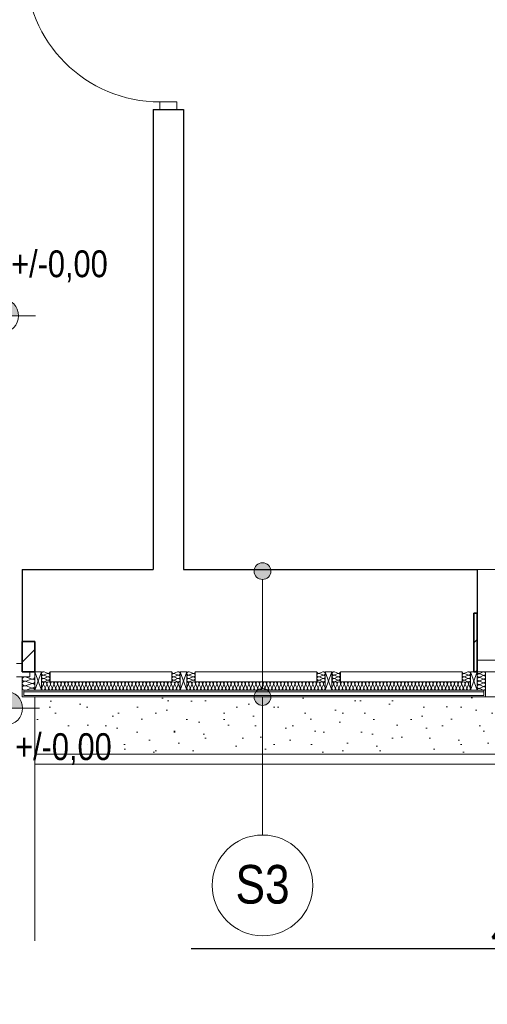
# Model space of a CAD drawing. Extents: x -543332 to -323966, y -9028 to 137422.
# Tile 20 of 250: x -480404 to -477618, y 30876 to 36743. Entities that reach past the tile are written whole.
import ezdxf
from ezdxf import colors
from ezdxf.entities.mleader import LeaderData, LeaderLine
from ezdxf.math import Vec2, Vec3

# ---------------------------------------------------------------- set-up
doc = ezdxf.new("R2010")
doc.units = 0
doc.header["$MEASUREMENT"] = 0
for name, color, linetype, lineweight in [('$ IE_OPISY', 7, 'Continuous', 25), ('Arch drzwi_Nr_Pióra__10', 8, 'Continuous', 18), ('Arch ocieplenie_Nr_Pióra__21', 8, 'Continuous', 9), ('Arch ocieplenie_Nr_Pióra__44', 8, 'Continuous', 9), ('Arch okna_Nr_Pióra__82', 8, 'Continuous', 20), ('Arch opisy_Nr_Pióra__1', 8, 'Continuous', 25), ('Arch opisy_Nr_Pióra__21', 8, 'Continuous', 9), ('Arch stropy_Nr_Pióra__21', 8, 'Continuous', 9), ('Arch teren_Nr_Pióra__5', 8, 'Continuous', 13), ('Arch wykończenie_Nr_Pióra__9', 8, 'Continuous', 9), ('Arch zmurowania_Nr_Pióra__21', 8, 'Continuous', 9), ('Arch zmurowania_Nr_Pióra__27', 8, 'Continuous', 35), ('INWENT RZĘDNE_Nr_Pióra__21', 8, 'Continuous', 9), ('INWENT. DRZWI_Nr_Pióra__5', 8, 'Continuous', 13), ('INWENT. OKNA_Nr_Pióra__5', 8, 'Continuous', 13), ('INWENT.ŚCIANY_Nr_Pióra__1', 8, 'Continuous', 25), ('INWENT.ŚCIANY_Nr_Pióra__21', 8, 'Continuous', 9)]:
    doc.layers.add(name, color=color, linetype=linetype, lineweight=lineweight)
for name, color, linetype in [('Arch ocieplenie', 8, 'Continuous'), ('Arch opisy', 8, 'Continuous'), ('Arch zmurowania', 8, 'Continuous'), ('INWENT RZĘDNE', 8, 'Continuous')]:
    doc.layers.add(name, color=color, linetype=linetype)
doc.styles.add('GENERATED_STYLE_3', font='ARIALN.TTF')
doc.styles.add('GENERATED_STYLE_7', font='ARIALN.TTF')
doc.styles.add('ROMANS', font='romans.shx', dxfattribs={"width": 0.85})
pattern_1 = [(45, (0, 0), (-91.923878, 91.923878), [])]

# ---------------------------------------------------------------- blocks, each defined once
blk = doc.blocks.new('Izolacja cieplna 14_23', base_point=(-479448.3, 32797.6))
at = {"layer": 'Arch ocieplenie_Nr_Pióra__44', "linetype": 'Continuous'}
for p, q in [((-480263.6, 32782.7), (-480272.4, 32762.5)), ((-480253.1, 32762.5), (-480261.9, 32782.7)), ((-480242.5, 32782.7), (-480251.3, 32762.5)), ((-480231.9, 32762.5), (-480240.7, 32782.7)), ((-480221.3, 32782.7), (-480230.1, 32762.5)), ((-480210.8, 32762.5), (-480219.6, 32782.7)), ((-480200.2, 32782.7), (-480209, 32762.5)), ((-480189.6, 32762.5), (-480198.4, 32782.7)), ((-480179, 32782.7), (-480187.8, 32762.5)), ((-480168.4, 32762.5), (-480177.2, 32782.7)), ((-480157.9, 32782.7), (-480166.7, 32762.5)), ((-480147.3, 32762.5), (-480156.1, 32782.7)), ((-480136.7, 32782.7), (-480145.5, 32762.5)), ((-480126.1, 32762.5), (-480134.9, 32782.7)), ((-480115.6, 32782.7), (-480124.4, 32762.5)), ((-480105, 32762.5), (-480113.8, 32782.7)), ((-480094.4, 32782.7), (-480103.2, 32762.5)), ((-480083.8, 32762.5), (-480092.6, 32782.7)), ((-480073.3, 32782.7), (-480082.1, 32762.5)), ((-480062.7, 32762.5), (-480071.5, 32782.7)), ((-480052.1, 32782.7), (-480060.9, 32762.5)), ((-480041.5, 32762.5), (-480050.3, 32782.7)), ((-480030.9, 32782.7), (-480039.7, 32762.5)), ((-480020.4, 32762.5), (-480029.2, 32782.7)), ((-480009.8, 32782.7), (-480018.6, 32762.5)), ((-479999.2, 32762.5), (-480008, 32782.7)), ((-479988.6, 32782.7), (-479997.4, 32762.5)), ((-479978.1, 32762.5), (-479986.9, 32782.7)), ((-479967.5, 32782.7), (-479976.3, 32762.5)), ((-479956.9, 32762.5), (-479965.7, 32782.7)), ((-479946.3, 32782.7), (-479955.1, 32762.5)), ((-479935.8, 32762.5), (-479944.6, 32782.7)), ((-479925.2, 32782.7), (-479934, 32762.5)), ((-479914.6, 32762.5), (-479923.4, 32782.7)), ((-479904, 32782.7), (-479912.8, 32762.5)), ((-479893.4, 32762.5), (-479902.2, 32782.7)), ((-479882.9, 32782.7), (-479891.7, 32762.5)), ((-479872.3, 32762.5), (-479881.1, 32782.7)), ((-479861.7, 32782.7), (-479870.5, 32762.5)), ((-479851.1, 32762.5), (-479859.9, 32782.7)), ((-479840.6, 32782.7), (-479849.4, 32762.5)), ((-479830, 32762.5), (-479838.8, 32782.7)), ((-479819.4, 32782.7), (-479828.2, 32762.5)), ((-479808.8, 32762.5), (-479817.6, 32782.7)), ((-479798.3, 32782.7), (-479807.1, 32762.5)), ((-479787.7, 32762.5), (-479796.5, 32782.7)), ((-479777.1, 32782.7), (-479785.9, 32762.5)), ((-479766.5, 32762.5), (-479775.3, 32782.7)), ((-479755.9, 32782.7), (-479764.7, 32762.5)), ((-479745.4, 32762.5), (-479754.2, 32782.7)), ((-479734.8, 32782.7), (-479743.6, 32762.5)), ((-479724.2, 32762.5), (-479733, 32782.7)), ((-479713.6, 32782.7), (-479722.4, 32762.5)), ((-479703.1, 32762.5), (-479711.9, 32782.7)), ((-479692.5, 32782.7), (-479701.3, 32762.5)), ((-479681.9, 32762.5), (-479690.7, 32782.7)), ((-479671.3, 32782.7), (-479680.1, 32762.5)), ((-479660.8, 32762.5), (-479669.6, 32782.7)), ((-479650.2, 32782.7), (-479659, 32762.5)), ((-479639.6, 32762.5), (-479648.4, 32782.7)), ((-479629, 32782.7), (-479637.8, 32762.5)), ((-479618.4, 32762.5), (-479627.2, 32782.7)), ((-479607.9, 32782.7), (-479616.7, 32762.5)), ((-479597.3, 32762.5), (-479606.1, 32782.7)), ((-479586.7, 32782.7), (-479595.5, 32762.5)), ((-479576.1, 32762.5), (-479584.9, 32782.7)), ((-479565.6, 32782.7), (-479574.4, 32762.5)), ((-479555, 32762.5), (-479563.8, 32782.7)), ((-479544.4, 32782.7), (-479553.2, 32762.5)), ((-479533.8, 32762.5), (-479542.6, 32782.7)), ((-479523.3, 32782.7), (-479532.1, 32762.5)), ((-479512.7, 32762.5), (-479521.5, 32782.7)), ((-479502.1, 32782.7), (-479510.9, 32762.5)), ((-479491.5, 32762.5), (-479500.3, 32782.7)), ((-479480.9, 32782.7), (-479489.7, 32762.5)), ((-479470.4, 32762.5), (-479479.2, 32782.7)), ((-479459.8, 32782.7), (-479468.6, 32762.5)), ((-479449.2, 32762.5), (-479458, 32782.7))]:
    blk.add_line(p, q, dxfattribs=at)
for centre, start_param, end_param in [((-480273.3, 32787), 1.158004, 3.141593), ((-480252.2, 32787), 1.158004, 5.125183), ((-480231, 32787), 1.158004, 5.125183), ((-480209.9, 32787), 1.158004, 5.125183), ((-480188.7, 32787), 1.158004, 5.125183), ((-480167.6, 32787), 1.158004, 5.125183), ((-480146.4, 32787), 1.158004, 5.125183), ((-480125.2, 32787), 1.158004, 5.125183), ((-480104.1, 32787), 1.158004, 5.125183), ((-480082.9, 32787), 1.158004, 5.125183), ((-480061.8, 32787), 1.158004, 5.125183), ((-480040.6, 32787), 1.158004, 5.125183), ((-480019.5, 32787), 1.158004, 5.125183), ((-479998.3, 32787), 1.158004, 5.125183), ((-479977.2, 32787), 1.158004, 5.125183), ((-479956, 32787), 1.158004, 5.125183), ((-479934.9, 32787), 1.158004, 5.125183), ((-479913.7, 32787), 1.158004, 5.125183), ((-479892.6, 32787), 1.158004, 5.125183), ((-479871.4, 32787), 1.158004, 5.125183), ((-479850.2, 32787), 1.158004, 5.125183), ((-479829.1, 32787), 1.158004, 5.125183), ((-479807.9, 32787), 1.158004, 5.125183), ((-479786.8, 32787), 1.158004, 5.125183), ((-479765.6, 32787), 1.158004, 5.125183), ((-479744.5, 32787), 1.158004, 5.125183), ((-479723.3, 32787), 1.158004, 5.125183), ((-479702.2, 32787), 1.158004, 5.125183), ((-479681, 32787), 1.158004, 5.125183), ((-479659.9, 32787), 1.158004, 5.125183), ((-479638.7, 32787), 1.158004, 5.125183), ((-479617.6, 32787), 1.158004, 5.125183), ((-479596.4, 32787), 1.158004, 5.125183), ((-479575.2, 32787), 1.158004, 5.125183), ((-479554.1, 32787), 1.158004, 5.125183), ((-479532.9, 32787), 1.158004, 5.125183), ((-479511.8, 32787), 1.158004, 5.125183), ((-479490.6, 32787), 1.158004, 5.125183), ((-479469.5, 32787), 1.158004, 5.125183), ((-479448.3, 32787), 3.141593, 5.125182), ((-480262.7, 32758.3), 4.299595, 8.266775), ((-480241.6, 32758.3), 4.299595, 8.266775), ((-480220.4, 32758.3), 4.299595, 8.266775), ((-480199.3, 32758.3), 4.299595, 8.266775), ((-480178.1, 32758.3), 4.299595, 8.266775), ((-480157, 32758.3), 4.299595, 8.266775), ((-480135.8, 32758.3), 4.299595, 8.266775), ((-480114.7, 32758.3), 4.299595, 8.266775), ((-480093.5, 32758.3), 4.299595, 8.266775), ((-480072.4, 32758.3), 4.299595, 8.266775), ((-480051.2, 32758.3), 4.299595, 8.266775), ((-480030.1, 32758.3), 4.299595, 8.266775), ((-480008.9, 32758.3), 4.299595, 8.266775), ((-479987.7, 32758.3), 4.299595, 8.266775), ((-479966.6, 32758.3), 4.299595, 8.266775), ((-479945.4, 32758.3), 4.299595, 8.266775), ((-479924.3, 32758.3), 4.299595, 8.266775), ((-479903.1, 32758.3), 4.299595, 8.266775), ((-479882, 32758.3), 4.299595, 8.266775), ((-479860.8, 32758.3), 4.299595, 8.266775), ((-479839.7, 32758.3), 4.299595, 8.266775), ((-479818.5, 32758.3), 4.299595, 8.266775), ((-479797.4, 32758.3), 4.299595, 8.266775), ((-479776.2, 32758.3), 4.299595, 8.266775), ((-479755.1, 32758.3), 4.299595, 8.266775), ((-479733.9, 32758.3), 4.299595, 8.266775), ((-479712.7, 32758.3), 4.299595, 8.266775), ((-479691.6, 32758.3), 4.299595, 8.266775), ((-479670.4, 32758.3), 4.299595, 8.266775), ((-479649.3, 32758.3), 4.299595, 8.266775), ((-479628.1, 32758.3), 4.299595, 8.266775), ((-479607, 32758.3), 4.299595, 8.266775), ((-479585.8, 32758.3), 4.299595, 8.266775), ((-479564.7, 32758.3), 4.299595, 8.266775), ((-479543.5, 32758.3), 4.299595, 8.266775), ((-479522.4, 32758.3), 4.299595, 8.266775), ((-479501.2, 32758.3), 4.299595, 8.266775), ((-479480.1, 32758.3), 4.299595, 8.266775), ((-479458.9, 32758.3), 4.299595, 8.266775)]:
    blk.add_ellipse(centre, major_axis=(0, -10.6), ratio=0.994621, start_param=start_param, end_param=end_param, dxfattribs=at)
blk = doc.blocks.new('Izolacja cieplna 14_24', base_point=(-480313.3, 32747.6))
at = {"layer": 'Arch ocieplenie_Nr_Pióra__44', "linetype": 'Continuous'}
for p, q in [((-480335.7, 32815.4), (-480366, 32826.5)), ((-480366, 32802.1), (-480335.7, 32813.2)), ((-480335.7, 32788.8), (-480366, 32799.8)), ((-480366, 32775.4), (-480335.7, 32786.5)), ((-480335.7, 32762.1), (-480366, 32773.2)), ((-480366, 32748.8), (-480335.7, 32759.8))]:
    blk.add_line(p, q, dxfattribs=at)
for centre, start_param, end_param in [((-480372.4, 32814.3), 4.299595, 8.266775), ((-480372.4, 32787.6), 4.299595, 8.266775), ((-480329.3, 32827.6), 1.158004, 3.141593), ((-480329.3, 32801), 1.158004, 5.125183), ((-480372.4, 32761), 4.299595, 8.266775), ((-480329.3, 32774.3), 1.158004, 5.125183), ((-480329.3, 32747.6), 3.141593, 5.125182)]:
    blk.add_ellipse(centre, major_axis=(-16, 0), ratio=0.835908, start_param=start_param, end_param=end_param, dxfattribs=at)
blk = doc.blocks.new('Izolacja cieplna 14_25', base_point=(-480223.3, 32797.6))
at = {"layer": 'Arch ocieplenie_Nr_Pióra__44', "linetype": 'Continuous'}
for p, q in [((-480238.2, 32848.5), (-480258.4, 32856.8)), ((-480258.4, 32838.5), (-480238.2, 32846.8)), ((-480238.2, 32828.5), (-480258.4, 32836.8)), ((-480258.4, 32818.5), (-480238.2, 32826.8)), ((-480238.2, 32808.5), (-480258.4, 32816.8)), ((-480258.4, 32798.5), (-480238.2, 32806.8))]:
    blk.add_line(p, q, dxfattribs=at)
for centre, start_param, end_param in [((-480262.7, 32847.6), 4.299595, 8.266775), ((-480234, 32857.6), 1.158004, 3.141593), ((-480262.7, 32827.6), 4.299595, 8.266775), ((-480262.7, 32807.6), 4.299595, 8.266775), ((-480234, 32837.6), 1.158004, 5.125183), ((-480234, 32817.6), 1.158004, 5.125183), ((-480234, 32797.6), 3.141593, 5.125182)]:
    blk.add_ellipse(centre, major_axis=(-10.6, 0), ratio=0.940381, start_param=start_param, end_param=end_param, dxfattribs=at)
blk = doc.blocks.new('Izolacja cieplna 14_26', base_point=(-479498.3, 32797.6))
at = {"layer": 'Arch ocieplenie_Nr_Pióra__44', "linetype": 'Continuous'}
for p, q in [((-479483.4, 32848.5), (-479463.2, 32856.8)), ((-479463.2, 32838.5), (-479483.4, 32846.8)), ((-479483.4, 32828.5), (-479463.2, 32836.8)), ((-479463.2, 32818.5), (-479483.4, 32826.8)), ((-479483.4, 32808.5), (-479463.2, 32816.8)), ((-479463.2, 32798.5), (-479483.4, 32806.8))]:
    blk.add_line(p, q, dxfattribs=at)
for centre, start_param, end_param in [((-479487.7, 32857.6), 6.283185, 8.266774), ((-479459, 32847.6), 1.158003, 5.125183), ((-479487.7, 32837.6), 4.299595, 8.266774), ((-479487.7, 32817.6), 4.299595, 8.266774), ((-479487.7, 32797.6), 4.299596, 6.283185), ((-479459, 32827.6), 1.158003, 5.125183), ((-479459, 32807.6), 1.158003, 5.125183)]:
    blk.add_ellipse(centre, major_axis=(-10.6, 0), ratio=0.940381, start_param=start_param, end_param=end_param, dxfattribs=at)
blk = doc.blocks.new('Izolacja cieplna 14_27', base_point=(-478544.2, 32797.6))
at = {"layer": 'Arch ocieplenie_Nr_Pióra__44', "linetype": 'Continuous'}
for p, q in [((-478543.3, 32762.5), (-478534.5, 32782.7)), ((-478532.7, 32782.7), (-478523.9, 32762.5)), ((-478522.1, 32762.5), (-478513.3, 32782.7)), ((-478511.5, 32782.7), (-478502.7, 32762.5)), ((-478501, 32762.5), (-478492.2, 32782.7)), ((-478490.4, 32782.7), (-478481.6, 32762.5)), ((-478479.8, 32762.5), (-478471, 32782.7)), ((-478469.2, 32782.7), (-478460.4, 32762.5)), ((-478458.6, 32762.5), (-478449.8, 32782.7)), ((-478448, 32782.7), (-478439.2, 32762.5)), ((-478437.4, 32762.5), (-478428.6, 32782.7)), ((-478426.8, 32782.7), (-478418, 32762.5)), ((-478416.3, 32762.5), (-478407.4, 32782.7)), ((-478405.7, 32782.7), (-478396.9, 32762.5)), ((-478395.1, 32762.5), (-478386.3, 32782.7)), ((-478384.5, 32782.7), (-478375.7, 32762.5)), ((-478373.9, 32762.5), (-478365.1, 32782.7)), ((-478363.3, 32782.7), (-478354.5, 32762.5)), ((-478352.7, 32762.5), (-478343.9, 32782.7)), ((-478342.1, 32782.7), (-478333.3, 32762.5)), ((-478331.5, 32762.5), (-478322.7, 32782.7)), ((-478321, 32782.7), (-478312.2, 32762.5)), ((-478310.4, 32762.5), (-478301.6, 32782.7)), ((-478299.8, 32782.7), (-478291, 32762.5)), ((-478289.2, 32762.5), (-478280.4, 32782.7)), ((-478278.6, 32782.7), (-478269.8, 32762.5)), ((-478268, 32762.5), (-478259.2, 32782.7)), ((-478257.4, 32782.7), (-478248.6, 32762.5)), ((-478246.8, 32762.5), (-478238, 32782.7)), ((-478236.3, 32782.7), (-478227.4, 32762.5)), ((-478225.7, 32762.5), (-478216.9, 32782.7)), ((-478215.1, 32782.7), (-478206.3, 32762.5)), ((-478204.5, 32762.5), (-478195.7, 32782.7)), ((-478193.9, 32782.7), (-478185.1, 32762.5)), ((-478183.3, 32762.5), (-478174.5, 32782.7)), ((-478172.7, 32782.7), (-478163.9, 32762.5)), ((-478162.1, 32762.5), (-478153.3, 32782.7)), ((-478151.6, 32782.7), (-478142.7, 32762.5)), ((-478141, 32762.5), (-478132.2, 32782.7)), ((-478130.4, 32782.7), (-478121.6, 32762.5)), ((-478119.8, 32762.5), (-478111, 32782.7)), ((-478109.2, 32782.7), (-478100.4, 32762.5)), ((-478098.6, 32762.5), (-478089.8, 32782.7)), ((-478088, 32782.7), (-478079.2, 32762.5)), ((-478077.4, 32762.5), (-478068.6, 32782.7)), ((-478066.8, 32782.7), (-478058, 32762.5)), ((-478056.3, 32762.5), (-478047.4, 32782.7)), ((-478045.7, 32782.7), (-478036.9, 32762.5)), ((-478035.1, 32762.5), (-478026.3, 32782.7)), ((-478024.5, 32782.7), (-478015.7, 32762.5)), ((-478013.9, 32762.5), (-478005.1, 32782.7)), ((-478003.3, 32782.7), (-477994.5, 32762.5)), ((-477992.7, 32762.5), (-477983.9, 32782.7)), ((-477982.1, 32782.7), (-477973.3, 32762.5)), ((-477971.6, 32762.5), (-477962.7, 32782.7)), ((-477961, 32782.7), (-477952.2, 32762.5)), ((-477950.4, 32762.5), (-477941.6, 32782.7)), ((-477939.8, 32782.7), (-477931, 32762.5)), ((-477929.2, 32762.5), (-477920.4, 32782.7)), ((-477918.6, 32782.7), (-477909.8, 32762.5)), ((-477908, 32762.5), (-477899.2, 32782.7)), ((-477897.4, 32782.7), (-477888.6, 32762.5)), ((-477886.8, 32762.5), (-477878, 32782.7)), ((-477876.3, 32782.7), (-477867.4, 32762.5)), ((-477865.7, 32762.5), (-477856.9, 32782.7)), ((-477855.1, 32782.7), (-477846.3, 32762.5)), ((-477844.5, 32762.5), (-477835.7, 32782.7)), ((-477833.9, 32782.7), (-477825.1, 32762.5)), ((-477823.3, 32762.5), (-477814.5, 32782.7)), ((-477812.7, 32782.7), (-477803.9, 32762.5)), ((-477802.1, 32762.5), (-477793.3, 32782.7)), ((-477791.6, 32782.7), (-477782.7, 32762.5)), ((-477781, 32762.5), (-477772.2, 32782.7)), ((-477770.4, 32782.7), (-477761.6, 32762.5)), ((-477759.8, 32762.5), (-477751, 32782.7)), ((-477749.2, 32782.7), (-477740.4, 32762.5)), ((-477738.6, 32762.5), (-477729.8, 32782.7)), ((-477728, 32782.7), (-477719.2, 32762.5))]:
    blk.add_line(p, q, dxfattribs=at)
for centre, start_param, end_param in [((-478544.2, 32787), 4.299596, 6.283185), ((-478523, 32787), 4.299595, 8.266774), ((-478501.9, 32787), 4.299595, 8.266774), ((-478480.7, 32787), 4.299595, 8.266774), ((-478459.5, 32787), 4.299595, 8.266774), ((-478438.3, 32787), 4.299595, 8.266774), ((-478417.1, 32787), 4.299595, 8.266774), ((-478396, 32787), 4.299595, 8.266774), ((-478374.8, 32787), 4.299595, 8.266774), ((-478353.6, 32787), 4.299595, 8.266774), ((-478332.4, 32787), 4.299595, 8.266774), ((-478311.3, 32787), 4.299595, 8.266774), ((-478290.1, 32787), 4.299595, 8.266774), ((-478268.9, 32787), 4.299595, 8.266774), ((-478247.7, 32787), 4.299595, 8.266774), ((-478226.6, 32787), 4.299595, 8.266774), ((-478205.4, 32787), 4.299595, 8.266774), ((-478184.2, 32787), 4.299595, 8.266774), ((-478163, 32787), 4.299595, 8.266774), ((-478141.9, 32787), 4.299595, 8.266774), ((-478120.7, 32787), 4.299595, 8.266774), ((-478099.5, 32787), 4.299595, 8.266774), ((-478078.3, 32787), 4.299595, 8.266774), ((-478057.1, 32787), 4.299595, 8.266774), ((-478036, 32787), 4.299595, 8.266774), ((-478014.8, 32787), 4.299595, 8.266774), ((-477993.6, 32787), 4.299595, 8.266774), ((-477972.4, 32787), 4.299595, 8.266774), ((-477951.3, 32787), 4.299595, 8.266774), ((-477930.1, 32787), 4.299595, 8.266774), ((-477908.9, 32787), 4.299595, 8.266774), ((-477887.7, 32787), 4.299595, 8.266774), ((-477866.6, 32787), 4.299595, 8.266774), ((-477845.4, 32787), 4.299595, 8.266774), ((-477824.2, 32787), 4.299595, 8.266774), ((-477803, 32787), 4.299595, 8.266774), ((-477781.9, 32787), 4.299595, 8.266774), ((-477760.7, 32787), 4.299595, 8.266774), ((-477739.5, 32787), 4.299595, 8.266774), ((-477718.3, 32787), 6.283185, 8.266774), ((-478533.6, 32758.3), 1.158003, 5.125183), ((-478512.4, 32758.3), 1.158003, 5.125183), ((-478491.3, 32758.3), 1.158003, 5.125183), ((-478470.1, 32758.3), 1.158003, 5.125183), ((-478448.9, 32758.3), 1.158003, 5.125183), ((-478427.7, 32758.3), 1.158003, 5.125183), ((-478406.6, 32758.3), 1.158003, 5.125183), ((-478385.4, 32758.3), 1.158003, 5.125183), ((-478364.2, 32758.3), 1.158003, 5.125183), ((-478343, 32758.3), 1.158003, 5.125183), ((-478321.9, 32758.3), 1.158003, 5.125183), ((-478300.7, 32758.3), 1.158003, 5.125183), ((-478279.5, 32758.3), 1.158003, 5.125183), ((-478258.3, 32758.3), 1.158003, 5.125183), ((-478237.1, 32758.3), 1.158003, 5.125183), ((-478216, 32758.3), 1.158003, 5.125183), ((-478194.8, 32758.3), 1.158003, 5.125183), ((-478173.6, 32758.3), 1.158003, 5.125183), ((-478152.4, 32758.3), 1.158003, 5.125183), ((-478131.3, 32758.3), 1.158003, 5.125183), ((-478110.1, 32758.3), 1.158003, 5.125183), ((-478088.9, 32758.3), 1.158003, 5.125183), ((-478067.7, 32758.3), 1.158003, 5.125183), ((-478046.6, 32758.3), 1.158003, 5.125183), ((-478025.4, 32758.3), 1.158003, 5.125183), ((-478004.2, 32758.3), 1.158003, 5.125183), ((-477983, 32758.3), 1.158003, 5.125183), ((-477961.9, 32758.3), 1.158003, 5.125183), ((-477940.7, 32758.3), 1.158003, 5.125183), ((-477919.5, 32758.3), 1.158003, 5.125183), ((-477898.3, 32758.3), 1.158003, 5.125183), ((-477877.1, 32758.3), 1.158003, 5.125183), ((-477856, 32758.3), 1.158003, 5.125183), ((-477834.8, 32758.3), 1.158003, 5.125183), ((-477813.6, 32758.3), 1.158003, 5.125183), ((-477792.4, 32758.3), 1.158003, 5.125183), ((-477771.3, 32758.3), 1.158003, 5.125183), ((-477750.1, 32758.3), 1.158003, 5.125183), ((-477728.9, 32758.3), 1.158003, 5.125183)]:
    blk.add_ellipse(centre, major_axis=(0, 10.6), ratio=0.995679, start_param=start_param, end_param=end_param, dxfattribs=at)
blk = doc.blocks.new('Izolacja cieplna 14_28', base_point=(-477678.3, 32747.6))
at = {"layer": 'Arch ocieplenie_Nr_Pióra__44', "linetype": 'Continuous'}
for p, q in [((-477663.4, 32847.6), (-477643.2, 32856.7)), ((-477643.2, 32836.6), (-477663.4, 32845.7)), ((-477663.4, 32825.6), (-477643.2, 32834.7)), ((-477643.2, 32814.6), (-477663.4, 32823.7)), ((-477663.4, 32803.6), (-477643.2, 32812.7)), ((-477643.2, 32792.6), (-477663.4, 32801.7)), ((-477663.4, 32781.6), (-477643.2, 32790.7)), ((-477643.2, 32770.6), (-477663.4, 32779.7)), ((-477663.4, 32759.6), (-477643.2, 32768.7)), ((-477643.2, 32748.6), (-477663.4, 32757.7))]:
    blk.add_line(p, q, dxfattribs=at)
for centre, start_param, end_param in [((-477667.7, 32857.6), 1.570796, 3.554385), ((-477639, 32846.6), 2.728799, 6.695979), ((-477667.7, 32835.6), 5.870392, 9.837571), ((-477667.7, 32813.6), 5.870392, 9.837571), ((-477667.7, 32791.6), 5.870392, 9.837571), ((-477639, 32824.6), 2.728799, 6.695979), ((-477639, 32802.6), 2.728799, 6.695979), ((-477667.7, 32769.6), 5.870392, 9.837571), ((-477667.7, 32747.6), 5.870392, 7.853982), ((-477639, 32780.6), 2.728799, 6.695979), ((-477639, 32758.6), 2.728799, 6.695979)]:
    blk.add_ellipse(centre, major_axis=(0, 11), ratio=0.966714, start_param=start_param, end_param=end_param, dxfattribs=at)
blk = doc.blocks.new('Izolacja cieplna 14_29', base_point=(-477768.3, 32797.6))
at = {"layer": 'Arch ocieplenie_Nr_Pióra__44', "linetype": 'Continuous'}
for p, q in [((-477753.4, 32848.5), (-477733.2, 32856.8)), ((-477733.2, 32838.5), (-477753.4, 32846.8)), ((-477753.4, 32828.5), (-477733.2, 32836.8)), ((-477733.2, 32818.5), (-477753.4, 32826.8)), ((-477753.4, 32808.5), (-477733.2, 32816.8)), ((-477733.2, 32798.5), (-477753.4, 32806.8))]:
    blk.add_line(p, q, dxfattribs=at)
for centre, start_param, end_param in [((-477757.7, 32857.6), 6.283185, 8.266774), ((-477729, 32847.6), 1.158003, 5.125183), ((-477757.7, 32837.6), 4.299595, 8.266774), ((-477757.7, 32817.6), 4.299595, 8.266774), ((-477757.7, 32797.6), 4.299596, 6.283185), ((-477729, 32827.6), 1.158003, 5.125183), ((-477729, 32807.6), 1.158003, 5.125183)]:
    blk.add_ellipse(centre, major_axis=(-10.6, 0), ratio=0.940381, start_param=start_param, end_param=end_param, dxfattribs=at)
blk = doc.blocks.new('Izolacja cieplna 14_30', base_point=(-479358.3, 32797.6))
at = {"layer": 'Arch ocieplenie_Nr_Pióra__44', "linetype": 'Continuous'}
for p, q in [((-479373.2, 32848.5), (-479393.4, 32856.8)), ((-479393.4, 32838.5), (-479373.2, 32846.8)), ((-479373.2, 32828.5), (-479393.4, 32836.8)), ((-479393.4, 32818.5), (-479373.2, 32826.8)), ((-479373.2, 32808.5), (-479393.4, 32816.8)), ((-479393.4, 32798.5), (-479373.2, 32806.8))]:
    blk.add_line(p, q, dxfattribs=at)
for centre, start_param, end_param in [((-479397.7, 32847.6), 4.299595, 8.266775), ((-479369, 32857.6), 1.158004, 3.141593), ((-479397.7, 32827.6), 4.299595, 8.266775), ((-479397.7, 32807.6), 4.299595, 8.266775), ((-479369, 32837.6), 1.158004, 5.125183), ((-479369, 32817.6), 1.158004, 5.125183), ((-479369, 32797.6), 3.141593, 5.125182)]:
    blk.add_ellipse(centre, major_axis=(-10.6, 0), ratio=0.940381, start_param=start_param, end_param=end_param, dxfattribs=at)
blk = doc.blocks.new('Izolacja cieplna 14_203', base_point=(-478633.3, 32797.6))
at = {"layer": 'Arch ocieplenie_Nr_Pióra__44', "linetype": 'Continuous'}
for p, q in [((-478618.4, 32848.5), (-478598.2, 32856.8)), ((-478598.2, 32838.5), (-478618.4, 32846.8)), ((-478618.4, 32828.5), (-478598.2, 32836.8)), ((-478598.2, 32818.5), (-478618.4, 32826.8)), ((-478618.4, 32808.5), (-478598.2, 32816.8)), ((-478598.2, 32798.5), (-478618.4, 32806.8))]:
    blk.add_line(p, q, dxfattribs=at)
for centre, start_param, end_param in [((-478622.7, 32857.6), 6.283185, 8.266774), ((-478594, 32847.6), 1.158003, 5.125183), ((-478622.7, 32837.6), 4.299595, 8.266774), ((-478622.7, 32817.6), 4.299595, 8.266774), ((-478622.7, 32797.6), 4.299596, 6.283185), ((-478594, 32827.6), 1.158003, 5.125183), ((-478594, 32807.6), 1.158003, 5.125183)]:
    blk.add_ellipse(centre, major_axis=(-10.6, 0), ratio=0.940381, start_param=start_param, end_param=end_param, dxfattribs=at)
blk = doc.blocks.new('Izolacja cieplna 14_204', base_point=(-478493.3, 32797.6))
at = {"layer": 'Arch ocieplenie_Nr_Pióra__44', "linetype": 'Continuous'}
for p, q in [((-478508.2, 32848.5), (-478528.4, 32856.8)), ((-478528.4, 32838.5), (-478508.2, 32846.8)), ((-478508.2, 32828.5), (-478528.4, 32836.8)), ((-478528.4, 32818.5), (-478508.2, 32826.8)), ((-478508.2, 32808.5), (-478528.4, 32816.8)), ((-478528.4, 32798.5), (-478508.2, 32806.8))]:
    blk.add_line(p, q, dxfattribs=at)
for centre, start_param, end_param in [((-478532.7, 32847.6), 4.299595, 8.266775), ((-478504, 32857.6), 1.158004, 3.141593), ((-478532.7, 32827.6), 4.299595, 8.266775), ((-478532.7, 32807.6), 4.299595, 8.266775), ((-478504, 32837.6), 1.158004, 5.125183), ((-478504, 32817.6), 1.158004, 5.125183), ((-478504, 32797.6), 3.141593, 5.125182)]:
    blk.add_ellipse(centre, major_axis=(-10.6, 0), ratio=0.940381, start_param=start_param, end_param=end_param, dxfattribs=at)
blk = doc.blocks.new('Izolacja cieplna 14_205', base_point=(-479409.2, 32797.6))
at = {"layer": 'Arch ocieplenie_Nr_Pióra__44', "linetype": 'Continuous'}
for p, q in [((-479408.3, 32762.5), (-479399.5, 32782.7)), ((-479397.7, 32782.7), (-479388.9, 32762.5)), ((-479387.1, 32762.5), (-479378.3, 32782.7)), ((-479376.5, 32782.7), (-479367.7, 32762.5)), ((-479366, 32762.5), (-479357.2, 32782.7)), ((-479355.4, 32782.7), (-479346.6, 32762.5)), ((-479344.8, 32762.5), (-479336, 32782.7)), ((-479334.2, 32782.7), (-479325.4, 32762.5)), ((-479323.6, 32762.5), (-479314.8, 32782.7)), ((-479313, 32782.7), (-479304.2, 32762.5)), ((-479302.4, 32762.5), (-479293.6, 32782.7)), ((-479291.8, 32782.7), (-479283, 32762.5)), ((-479281.3, 32762.5), (-479272.4, 32782.7)), ((-479270.7, 32782.7), (-479261.9, 32762.5)), ((-479260.1, 32762.5), (-479251.3, 32782.7)), ((-479249.5, 32782.7), (-479240.7, 32762.5)), ((-479238.9, 32762.5), (-479230.1, 32782.7)), ((-479228.3, 32782.7), (-479219.5, 32762.5)), ((-479217.7, 32762.5), (-479208.9, 32782.7)), ((-479207.1, 32782.7), (-479198.3, 32762.5)), ((-479196.6, 32762.5), (-479187.7, 32782.7)), ((-479186, 32782.7), (-479177.2, 32762.5)), ((-479175.4, 32762.5), (-479166.6, 32782.7)), ((-479164.8, 32782.7), (-479156, 32762.5)), ((-479154.2, 32762.5), (-479145.4, 32782.7)), ((-479143.6, 32782.7), (-479134.8, 32762.5)), ((-479133, 32762.5), (-479124.2, 32782.7)), ((-479122.4, 32782.7), (-479113.6, 32762.5)), ((-479111.8, 32762.5), (-479103, 32782.7)), ((-479101.3, 32782.7), (-479092.4, 32762.5)), ((-479090.7, 32762.5), (-479081.9, 32782.7)), ((-479080.1, 32782.7), (-479071.3, 32762.5)), ((-479069.5, 32762.5), (-479060.7, 32782.7)), ((-479058.9, 32782.7), (-479050.1, 32762.5)), ((-479048.3, 32762.5), (-479039.5, 32782.7)), ((-479037.7, 32782.7), (-479028.9, 32762.5)), ((-479027.1, 32762.5), (-479018.3, 32782.7)), ((-479016.6, 32782.7), (-479007.7, 32762.5)), ((-479006, 32762.5), (-478997.2, 32782.7)), ((-478995.4, 32782.7), (-478986.6, 32762.5)), ((-478984.8, 32762.5), (-478976, 32782.7)), ((-478974.2, 32782.7), (-478965.4, 32762.5)), ((-478963.6, 32762.5), (-478954.8, 32782.7)), ((-478953, 32782.7), (-478944.2, 32762.5)), ((-478942.4, 32762.5), (-478933.6, 32782.7)), ((-478931.8, 32782.7), (-478923, 32762.5)), ((-478921.3, 32762.5), (-478912.4, 32782.7)), ((-478910.7, 32782.7), (-478901.9, 32762.5)), ((-478900.1, 32762.5), (-478891.3, 32782.7)), ((-478889.5, 32782.7), (-478880.7, 32762.5)), ((-478878.9, 32762.5), (-478870.1, 32782.7)), ((-478868.3, 32782.7), (-478859.5, 32762.5)), ((-478857.7, 32762.5), (-478848.9, 32782.7)), ((-478847.1, 32782.7), (-478838.3, 32762.5)), ((-478836.6, 32762.5), (-478827.7, 32782.7)), ((-478826, 32782.7), (-478817.2, 32762.5)), ((-478815.4, 32762.5), (-478806.6, 32782.7)), ((-478804.8, 32782.7), (-478796, 32762.5)), ((-478794.2, 32762.5), (-478785.4, 32782.7)), ((-478783.6, 32782.7), (-478774.8, 32762.5)), ((-478773, 32762.5), (-478764.2, 32782.7)), ((-478762.4, 32782.7), (-478753.6, 32762.5)), ((-478751.8, 32762.5), (-478743, 32782.7)), ((-478741.3, 32782.7), (-478732.4, 32762.5)), ((-478730.7, 32762.5), (-478721.9, 32782.7)), ((-478720.1, 32782.7), (-478711.3, 32762.5)), ((-478709.5, 32762.5), (-478700.7, 32782.7)), ((-478698.9, 32782.7), (-478690.1, 32762.5)), ((-478688.3, 32762.5), (-478679.5, 32782.7)), ((-478677.7, 32782.7), (-478668.9, 32762.5)), ((-478667.1, 32762.5), (-478658.3, 32782.7)), ((-478656.6, 32782.7), (-478647.7, 32762.5)), ((-478646, 32762.5), (-478637.2, 32782.7)), ((-478635.4, 32782.7), (-478626.6, 32762.5)), ((-478624.8, 32762.5), (-478616, 32782.7)), ((-478614.2, 32782.7), (-478605.4, 32762.5)), ((-478603.6, 32762.5), (-478594.8, 32782.7)), ((-478593, 32782.7), (-478584.2, 32762.5))]:
    blk.add_line(p, q, dxfattribs=at)
for centre, start_param, end_param in [((-479409.2, 32787), 4.299596, 6.283185), ((-479388, 32787), 4.299595, 8.266774), ((-479366.9, 32787), 4.299595, 8.266774), ((-479345.7, 32787), 4.299595, 8.266774), ((-479324.5, 32787), 4.299595, 8.266774), ((-479303.3, 32787), 4.299595, 8.266774), ((-479282.1, 32787), 4.299595, 8.266774), ((-479261, 32787), 4.299595, 8.266774), ((-479239.8, 32787), 4.299595, 8.266774), ((-479218.6, 32787), 4.299595, 8.266774), ((-479197.4, 32787), 4.299595, 8.266774), ((-479176.3, 32787), 4.299595, 8.266774), ((-479155.1, 32787), 4.299595, 8.266774), ((-479133.9, 32787), 4.299595, 8.266774), ((-479112.7, 32787), 4.299595, 8.266774), ((-479091.6, 32787), 4.299595, 8.266774), ((-479070.4, 32787), 4.299595, 8.266774), ((-479049.2, 32787), 4.299595, 8.266774), ((-479028, 32787), 4.299595, 8.266774), ((-479006.9, 32787), 4.299595, 8.266774), ((-478985.7, 32787), 4.299595, 8.266774), ((-478964.5, 32787), 4.299595, 8.266774), ((-478943.3, 32787), 4.299595, 8.266774), ((-478922.1, 32787), 4.299595, 8.266774), ((-478901, 32787), 4.299595, 8.266774), ((-478879.8, 32787), 4.299595, 8.266774), ((-478858.6, 32787), 4.299595, 8.266774), ((-478837.4, 32787), 4.299595, 8.266774), ((-478816.3, 32787), 4.299595, 8.266774), ((-478795.1, 32787), 4.299595, 8.266774), ((-478773.9, 32787), 4.299595, 8.266774), ((-478752.7, 32787), 4.299595, 8.266774), ((-478731.6, 32787), 4.299595, 8.266774), ((-478710.4, 32787), 4.299595, 8.266774), ((-478689.2, 32787), 4.299595, 8.266774), ((-478668, 32787), 4.299595, 8.266774), ((-478646.9, 32787), 4.299595, 8.266774), ((-478625.7, 32787), 4.299595, 8.266774), ((-478604.5, 32787), 4.299595, 8.266774), ((-478583.3, 32787), 6.283185, 8.266774), ((-479398.6, 32758.3), 1.158003, 5.125183), ((-479377.4, 32758.3), 1.158003, 5.125183), ((-479356.3, 32758.3), 1.158003, 5.125183), ((-479335.1, 32758.3), 1.158003, 5.125183), ((-479313.9, 32758.3), 1.158003, 5.125183), ((-479292.7, 32758.3), 1.158003, 5.125183), ((-479271.6, 32758.3), 1.158003, 5.125183), ((-479250.4, 32758.3), 1.158003, 5.125183), ((-479229.2, 32758.3), 1.158003, 5.125183), ((-479208, 32758.3), 1.158003, 5.125183), ((-479186.9, 32758.3), 1.158003, 5.125183), ((-479165.7, 32758.3), 1.158003, 5.125183), ((-479144.5, 32758.3), 1.158003, 5.125183), ((-479123.3, 32758.3), 1.158003, 5.125183), ((-479102.1, 32758.3), 1.158003, 5.125183), ((-479081, 32758.3), 1.158003, 5.125183), ((-479059.8, 32758.3), 1.158003, 5.125183), ((-479038.6, 32758.3), 1.158003, 5.125183), ((-479017.4, 32758.3), 1.158003, 5.125183), ((-478996.3, 32758.3), 1.158003, 5.125183), ((-478975.1, 32758.3), 1.158003, 5.125183), ((-478953.9, 32758.3), 1.158003, 5.125183), ((-478932.7, 32758.3), 1.158003, 5.125183), ((-478911.6, 32758.3), 1.158003, 5.125183), ((-478890.4, 32758.3), 1.158003, 5.125183), ((-478869.2, 32758.3), 1.158003, 5.125183), ((-478848, 32758.3), 1.158003, 5.125183), ((-478826.9, 32758.3), 1.158003, 5.125183), ((-478805.7, 32758.3), 1.158003, 5.125183), ((-478784.5, 32758.3), 1.158003, 5.125183), ((-478763.3, 32758.3), 1.158003, 5.125183), ((-478742.1, 32758.3), 1.158003, 5.125183), ((-478721, 32758.3), 1.158003, 5.125183), ((-478699.8, 32758.3), 1.158003, 5.125183), ((-478678.6, 32758.3), 1.158003, 5.125183), ((-478657.4, 32758.3), 1.158003, 5.125183), ((-478636.3, 32758.3), 1.158003, 5.125183), ((-478615.1, 32758.3), 1.158003, 5.125183), ((-478593.9, 32758.3), 1.158003, 5.125183)]:
    blk.add_ellipse(centre, major_axis=(0, 10.6), ratio=0.995679, start_param=start_param, end_param=end_param, dxfattribs=at)
blk = doc.blocks.new('Ściana_5', base_point=(-477698.3, 32857.6))
at = {"layer": 'Arch zmurowania_Nr_Pióra__21', "linetype": 'Continuous'}
h = blk.add_hatch(dxfattribs=at)
h.set_pattern_fill('Common_Brick', color=256, style=0, pattern_type=2)
h.set_pattern_definition(pattern_1)
h.paths.add_polyline_path([(-477698.3, 32857.6), (-477678.3, 32857.6), (-477678.3, 33207.6), (-477698.3, 33207.6)], flags=0)
at = {"layer": 'Arch zmurowania_Nr_Pióra__27', "linetype": 'Continuous'}
for p, q in [((-477678.3, 33207.6), (-477698.3, 33207.6)), ((-477698.3, 33207.6), (-477698.3, 32857.6)), ((-477678.3, 32857.6), (-477678.3, 33207.6)), ((-477698.3, 32857.6), (-477678.3, 32857.6))]:
    blk.add_line(p, q, dxfattribs=at)
blk = doc.blocks.new('Ściana_7', base_point=(-480313.3, 33037.6))
at = {"layer": 'Arch zmurowania_Nr_Pióra__21', "linetype": 'Continuous'}
h = blk.add_hatch(dxfattribs=at)
h.set_pattern_fill('Common_Brick', color=256, style=0, pattern_type=2)
h.set_pattern_definition(pattern_1)
h.paths.add_polyline_path([(-480313.3, 33037.6), (-480388.3, 33037.6), (-480388.3, 32857.6), (-480313.3, 32857.6)], flags=0)
at = {"layer": 'Arch zmurowania_Nr_Pióra__27', "linetype": 'Continuous'}
for p, q in [((-480313.3, 33037.6), (-480388.3, 33037.6)), ((-480388.3, 33037.6), (-480388.3, 32857.6)), ((-480313.3, 32857.6), (-480313.3, 33037.6)), ((-480388.3, 32857.6), (-480313.3, 32857.6))]:
    blk.add_line(p, q, dxfattribs=at)
blk = doc.blocks.new('Koty wysokościowe_2', base_point=(-480510.2, 34978.7))
at = {"layer": 'INWENT RZĘDNE_Nr_Pióra__21', "linetype": 'Continuous'}
for points in [[(-480510.2, 34978.7), (-480410.2, 34978.7), (-480417.8, 35017), (-480439.5, 35049.4), (-480471.9, 35071.1), (-480510.2, 35078.7)], [(-480510.2, 34978.7), (-480610.2, 34978.7), (-480602.6, 34940.4), (-480580.9, 34908), (-480548.4, 34886.3), (-480510.2, 34878.7)]]:
    blk.add_hatch(color=256, dxfattribs=at).paths.add_polyline_path(points, flags=0)
for p, q in [((-480510.2, 34778.7), (-480510.2, 35178.7)), ((-480710.2, 34978.7), (-480310.2, 34978.7))]:
    blk.add_line(p, q, dxfattribs=at)
blk.add_circle((-480510.2, 34978.7), 100, dxfattribs=at)
at = {"layer": 'INWENT RZĘDNE_Nr_Pióra__21', "insert": (-480454.9, 35178.7), "char_height": 160, "attachment_point": 7, "style": 'GENERATED_STYLE_3'}
blk.add_mtext('{+/-0,00}', dxfattribs=at)
blk = doc.blocks.new('Koty wysokościowe_7', base_point=(-480486.5, 32641))
at = {"layer": 'INWENT RZĘDNE_Nr_Pióra__21', "linetype": 'Continuous'}
for points in [[(-480486.5, 32641), (-480386.5, 32641), (-480394.1, 32679.3), (-480415.8, 32711.7), (-480448.2, 32733.4), (-480486.5, 32741)], [(-480486.5, 32641), (-480586.5, 32641), (-480578.9, 32602.7), (-480557.2, 32570.3), (-480524.8, 32548.6), (-480486.5, 32541)]]:
    blk.add_hatch(color=256, dxfattribs=at).paths.add_polyline_path(points, flags=0)
for p, q in [((-480486.5, 32441), (-480486.5, 32841)), ((-480686.5, 32641), (-480286.5, 32641))]:
    blk.add_line(p, q, dxfattribs=at)
blk.add_circle((-480486.5, 32641), 100, dxfattribs=at)
at = {"layer": 'INWENT RZĘDNE_Nr_Pióra__21', "insert": (-480431.2, 32301.8), "char_height": 160, "attachment_point": 7, "style": 'GENERATED_STYLE_3'}
blk.add_mtext('{+/-0,00}', dxfattribs=at)
blk = doc.blocks.new('Linia_39', base_point=(-478957, 33457.6))
at = {"layer": 'Arch opisy_Nr_Pióra__21', "linetype": 'Continuous'}
for points in [[(-478907, 33457.6), (-478910.8, 33476.8), (-478921.6, 33493), (-478937.9, 33503.8), (-478957, 33507.6), (-478976.1, 33503.8), (-478992.3, 33493), (-479003.2, 33476.8), (-479007, 33457.6), (-479003.2, 33438.5), (-478992.3, 33422.3), (-478976.1, 33411.4), (-478957, 33407.6), (-478937.9, 33411.4), (-478921.6, 33422.3), (-478910.8, 33438.5)], [(-478907, 32707.6), (-478910.8, 32726.8), (-478921.6, 32743), (-478937.9, 32753.8), (-478957, 32757.6), (-478976.1, 32753.8), (-478992.3, 32743), (-479003.2, 32726.8), (-479007, 32707.6), (-479003.2, 32688.5), (-478992.3, 32672.3), (-478976.1, 32661.4), (-478957, 32657.6), (-478937.9, 32661.4), (-478921.6, 32672.3), (-478910.8, 32688.5)]]:
    blk.add_hatch(color=256, dxfattribs=at).paths.add_polyline_path(points, flags=0)
blk.add_line((-478957, 33407.6), (-478957, 32757.6), dxfattribs=at)
for centre in [(-478957, 33457.6), (-478957, 32707.6)]:
    blk.add_circle(centre, 50, dxfattribs=at)
blk = doc.blocks.new('Linia_40', base_point=(-478957, 32707.6))
at = {"layer": 'Arch opisy_Nr_Pióra__21', "linetype": 'Continuous'}
blk.add_line((-478957, 32707.6), (-478957, 31885), dxfattribs=at)
blk.add_circle((-478957, 31585), 300, dxfattribs=at)

msp = doc.modelspace()

# ---------------------------------------------------------------- hatches: boundary and pattern name
at = {"layer": 'Arch okna_Nr_Pióra__82', "linetype": 'Continuous'}
h = msp.add_hatch(dxfattribs=at)
h.set_pattern_fill('Render', color=256, style=0, pattern_type=2)
h.set_pattern_definition([(45, (0, 350), (-111.36932, 111.36932), [0, -105, 0, -157.5]), (110, (350, 350), (148.00159, 53.86817), [0, -77, 0, -133])])
h.paths.add_polyline_path([(-480313.3, 32707.6), (-474143.3, 32707.6), (-474143.3, 32367.6), (-480313.3, 32367.6)], flags=0)

# ---------------------------------------------------------------- linework, layer by layer
at = {"layer": 'Arch drzwi_Nr_Pióra__10', "linetype": 'Continuous'}
for p, q in [((-480388.3, 32907.6), (-480423.3, 32907.6)), ((-480343.3, 32857.6), (-480343.3, 32827.6)), ((-480423.3, 32827.6), (-480343.3, 32827.6))]:
    msp.add_line(p, q, dxfattribs=at)
at = {"layer": 'Arch ocieplenie_Nr_Pióra__21', "linetype": 'Continuous', "flags": 128}
for points in [[(-479498.3, 32797.6), (-479498.3, 32857.6), (-480223.3, 32857.6), (-480223.3, 32797.6)], [(-478633.3, 32797.6), (-478633.3, 32857.6), (-479358.3, 32857.6), (-479358.3, 32797.6)], [(-478493.3, 32797.6), (-478493.3, 32857.6), (-477768.3, 32857.6), (-477768.3, 32797.6)]]:
    msp.add_lwpolyline(points, close=True, dxfattribs=at)
at = {"layer": 'Arch stropy_Nr_Pióra__21', "linetype": 'Continuous'}
msp.add_line((-480313.3, 32707.6), (-480313.3, 31255.1), dxfattribs=at)
at = {"layer": 'Arch teren_Nr_Pióra__5', "linetype": 'Continuous'}
for p, q in [((-480313.3, 32367.6), (-474143.3, 32367.6)), ((-480313.3, 32307.6), (-474143.3, 32307.6))]:
    msp.add_line(p, q, dxfattribs=at)
at = {"layer": 'Arch wykończenie_Nr_Pióra__9', "linetype": 'Continuous'}
for p, q in [((-480273.3, 32857.6), (-480313.3, 32747.6)), ((-480313.3, 32857.6), (-480273.3, 32747.6)), ((-480313.3, 32857.6), (-480313.3, 32747.6)), ((-480273.3, 32857.6), (-480313.3, 32857.6)), ((-480273.3, 32747.6), (-480273.3, 32857.6)), ((-479408.3, 32857.6), (-479448.3, 32747.6)), ((-479448.3, 32857.6), (-479408.3, 32747.6)), ((-479448.3, 32857.6), (-479448.3, 32747.6)), ((-479408.3, 32857.6), (-479448.3, 32857.6)), ((-479408.3, 32747.6), (-479408.3, 32857.6)), ((-478543.3, 32857.6), (-478583.3, 32747.6)), ((-478583.3, 32857.6), (-478543.3, 32747.6)), ((-478583.3, 32857.6), (-478583.3, 32747.6)), ((-478543.3, 32857.6), (-478583.3, 32857.6)), ((-478543.3, 32747.6), (-478543.3, 32857.6)), ((-477718.3, 32857.6), (-477678.3, 32747.6)), ((-477678.3, 32857.6), (-477718.3, 32747.6)), ((-477718.3, 32857.6), (-477678.3, 32857.6)), ((-477718.3, 32747.6), (-477718.3, 32857.6)), ((-477678.3, 32857.6), (-477678.3, 32747.6)), ((-477628.3, 32707.6), (-477628.3, 32857.6)), ((-477628.3, 32707.6), (-477628.3, 32857.6)), ((-480388.3, 32707.6), (-480388.3, 32827.6)), ((-480388.3, 32707.6), (-480388.3, 32827.6)), ((-480378.3, 32715.6), (-480378.3, 32747.6)), ((-477638.3, 32747.6), (-480378.3, 32747.6)), ((-477638.3, 32737.6), (-480378.3, 32737.6)), ((-480313.3, 32747.6), (-480273.3, 32747.6)), ((-479448.3, 32747.6), (-479408.3, 32747.6)), ((-478583.3, 32747.6), (-478543.3, 32747.6)), ((-477678.3, 32747.6), (-477718.3, 32747.6)), ((-477638.3, 32715.6), (-477638.3, 32747.6)), ((-477628.3, 32707.6), (-480388.3, 32707.6)), ((-480388.3, 32707.6), (-477628.3, 32707.6)), ((-477638.3, 32715.6), (-480378.3, 32715.6))]:
    msp.add_line(p, q, dxfattribs=at)
at = {"layer": 'INWENT. DRZWI_Nr_Pióra__5', "linetype": 'Continuous'}
for p, q in [((-479568.3, 36207.6), (-479568.3, 36252.6)), ((-479568.3, 36252.6), (-479468.3, 36252.6)), ((-479468.3, 36252.6), (-479468.3, 36207.6))]:
    msp.add_line(p, q, dxfattribs=at)
msp.add_arc((-479568.3, 37052.6), 800, 180, 270, dxfattribs=at)
at = {"layer": 'INWENT. OKNA_Nr_Pióra__5', "linetype": 'Continuous'}
for p, q in [((-475778.3, 32927.6), (-477678.3, 32927.6)), ((-475778.3, 32857.6), (-477678.3, 32857.6))]:
    msp.add_line(p, q, dxfattribs=at)
at = {"layer": 'INWENT.ŚCIANY_Nr_Pióra__1', "linetype": 'Continuous'}
for p, q in [((-479608.3, 36207.6), (-479428.3, 36207.6)), ((-479608.3, 36207.6), (-479608.3, 33467.6)), ((-479428.3, 36207.6), (-479428.3, 33467.6)), ((-480388.3, 33467.6), (-480388.3, 33037.6)), ((-480388.3, 33467.6), (-479608.3, 33467.6)), ((-479428.3, 33467.6), (-477678.3, 33467.6)), ((-477678.3, 33467.6), (-477678.3, 33207.6)), ((-477698.3, 32857.6), (-477698.3, 33207.6)), ((-477698.3, 33207.6), (-477678.3, 33207.6)), ((-480388.3, 33037.6), (-480313.3, 33037.6)), ((-480313.3, 32857.6), (-480313.3, 33037.6))]:
    msp.add_line(p, q, dxfattribs=at)
at = {"layer": 'INWENT.ŚCIANY_Nr_Pióra__21', "linetype": 'Continuous'}
for p, q in [((-477678.3, 33467.6), (-475618.3, 33467.6)), ((-477628.3, 32707.6), (-475828.3, 32707.6))]:
    msp.add_line(p, q, dxfattribs=at)

# ---------------------------------------------------------------- block references
at = {"layer": 'Arch ocieplenie', "color": 104, "linetype": 'Continuous', "lineweight": 13, "true_color": 0x029e21}
for name, p in [('Izolacja cieplna 14_25', (-480223.3, 32797.6)), ('Izolacja cieplna 14_26', (-479498.3, 32797.6)), ('Izolacja cieplna 14_30', (-479358.3, 32797.6)), ('Izolacja cieplna 14_203', (-478633.3, 32797.6)), ('Izolacja cieplna 14_204', (-478493.3, 32797.6)), ('Izolacja cieplna 14_29', (-477768.3, 32797.6)), ('Izolacja cieplna 14_28', (-477678.3, 32747.6)), ('Izolacja cieplna 14_24', (-480313.3, 32747.6)), ('Izolacja cieplna 14_23', (-479448.3, 32797.6)), ('Izolacja cieplna 14_205', (-479409.2, 32797.6)), ('Izolacja cieplna 14_27', (-478544.2, 32797.6))]:
    msp.add_blockref(name, p, dxfattribs=at)
at = {"layer": 'Arch opisy', "linetype": 'Continuous'}
for name, p in [('Linia_39', (-478957, 33457.6)), ('Linia_40', (-478957, 32707.6))]:
    msp.add_blockref(name, p, dxfattribs=at)
at = {"layer": 'Arch zmurowania'}
for name, p in [('Ściana_5', (-477698.3, 32857.6)), ('Ściana_7', (-480313.3, 33037.6))]:
    msp.add_blockref(name, p, dxfattribs=at)
at = {"layer": 'INWENT RZĘDNE'}
for name, p in [('Koty wysokościowe_2', (-480510.2, 34978.7)), ('Koty wysokościowe_7', (-480486.5, 32641))]:
    msp.add_blockref(name, p, dxfattribs=at)

# ---------------------------------------------------------------- texts
at = {"layer": 'Arch opisy_Nr_Pióra__1', "linetype": 'Continuous', "insert": (-478957, 31706.4), "char_height": 230, "attachment_point": 2, "style": 'GENERATED_STYLE_7'}
msp.add_mtext('{S3}', dxfattribs=at)

# ---------------------------------------------------------------- leaders
at = {"layer": '$ IE_OPISY', "color": 7, "lineweight": 30}
ml = msp.add_multileader_mtext('Standard', dxfattribs=at)
ml.set_content('\\Q10;\\W0.8;zasilić z istn obwodu oświetleniowego', color=7, style='ROMANS')
ml.set_leader_properties()
ml.build(insert=Vec2(0, 0))
ml.multileader.update_dxf_attribs({"text_left_attachment_type": 6, "text_right_attachment_type": 6, "dogleg_length": 0.36, "arrow_head_size": 70})
ctx = ml.context
ctx.base_point, ctx.char_height, ctx.arrow_head_size, ctx.landing_gap_size, ctx.plane_origin = Vec3(-477609.2, 31206.2), 200, 70, 0.9, Vec3(-500446.9, 34291.9)
ctx.left_attachment, ctx.right_attachment = 6, 6
notes = []
notes.append((ctx, [(0, (1, 1, 0), (-474985.4, 31206.2), (-1, 0), 0.36, [(0, [(-473664.1, 32471.1)], 0, [])])]))
ctx.mtext.insert, ctx.mtext.rotation, ctx.mtext.width, ctx.mtext.defined_height, ctx.mtext.flow_direction = Vec3(-477608.3, 31472.8), 6.283185, 4429.801, 382.9, 5
for ctx, leaders in notes:
    for number, flags, end, landing, length, lines in leaders:
        leader = LeaderData()
        leader.index, (leader.has_last_leader_line, leader.has_dogleg_vector, leader.attachment_direction) = number, flags
        leader.last_leader_point, leader.dogleg_vector, leader.dogleg_length = Vec3(end), Vec3(landing), length
        for number, points, colour, breaks in lines:
            line = LeaderLine()
            line.index, line.vertices, line.color, line.breaks = number, Vec3.list(points), colors.encode_raw_color(colour), breaks
            leader.lines.append(line)
        ctx.leaders.append(leader)

doc.saveas('drawing.dxf')
